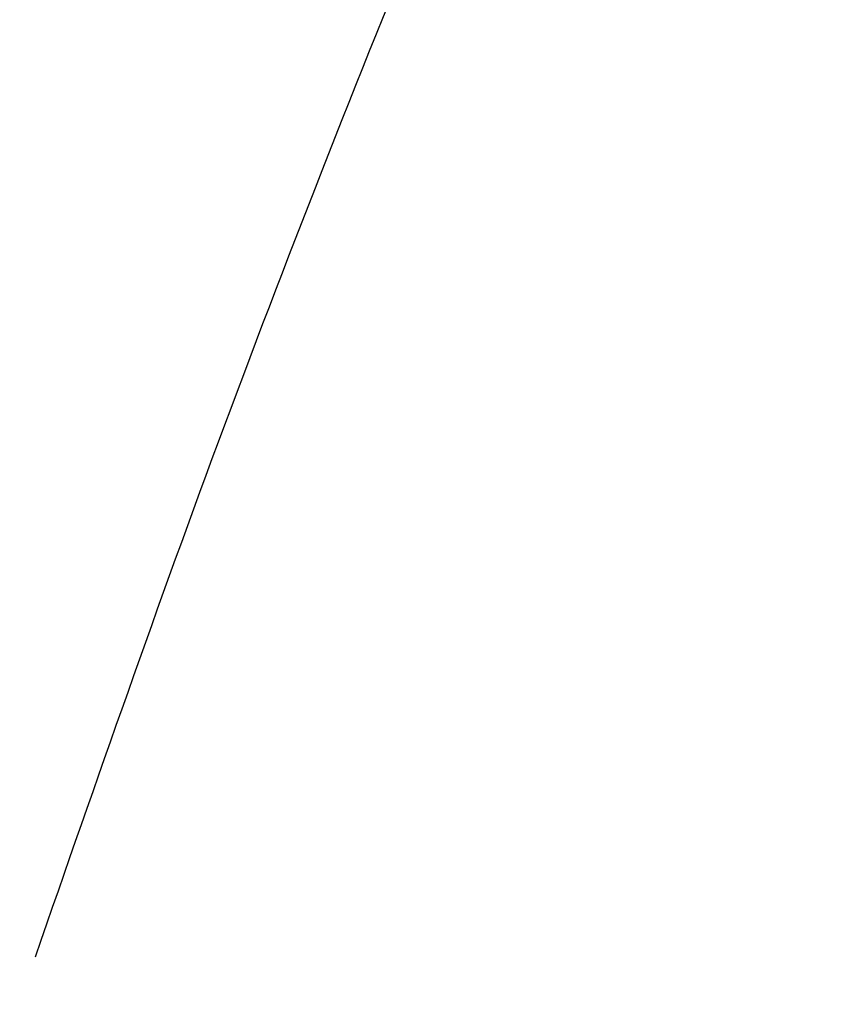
# Model space of a CAD drawing. Header units: millimetres. Extents: x -32.8 to 32.8, y -30.5 to 33.1.
# Tile 236 of 256: x -29.0828 to -29.0145, y 1.295 to 1.3769. Entities that reach past the tile are written whole.
import ezdxf

# ---------------------------------------------------------------- set-up
doc = ezdxf.new("R2010")
doc.units = ezdxf.units.MM
doc.header["$MEASUREMENT"] = 0
doc.layers.add('Malia Sessel', color=7, linetype='Continuous', true_color=0x000000)

msp = doc.modelspace()

# ---------------------------------------------------------------- linework, layer by layer
at = {"layer": 'Malia Sessel'}
for points in [[(-31.371737, 2.616084, 65.237775), (-29.841896, 1.639126, 65.057342), (-27.280083, 1.353363, 64.778489), (-25.438772, 1.757182, 64.588572)], [(-31.282254, 2.602579, 64.209127), (-29.746934, 1.618951, 64.035975), (-27.169248, 1.331551, 63.76776), (-25.31997, 1.738889, 63.585455)], [(-31.104884, 2.575381, 62.1504), (-29.563119, 1.58421, 61.991517), (-26.966769, 1.294978, 61.744734), (-25.108463, 1.70642, 61.577413)]]:
    msp.add_open_spline(points, degree=3, dxfattribs=at)
for points, weights in [([(-29.245324, 1.359126, 44.196501), (-29.060361, 1.879549, 44.264013), (-28.866437, 1.814382, 43.746562)], [1, 0.668386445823, 1]), ([(-29.081523, 1.298935, 44.263042), (-28.90717, 1.814896, 44.321159), (-28.7277, 1.75935, 43.806671)], [1, 0.674204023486, 1])]:
    msp.add_rational_spline(points, weights, degree=2, dxfattribs=at)

doc.saveas('drawing.dxf')
